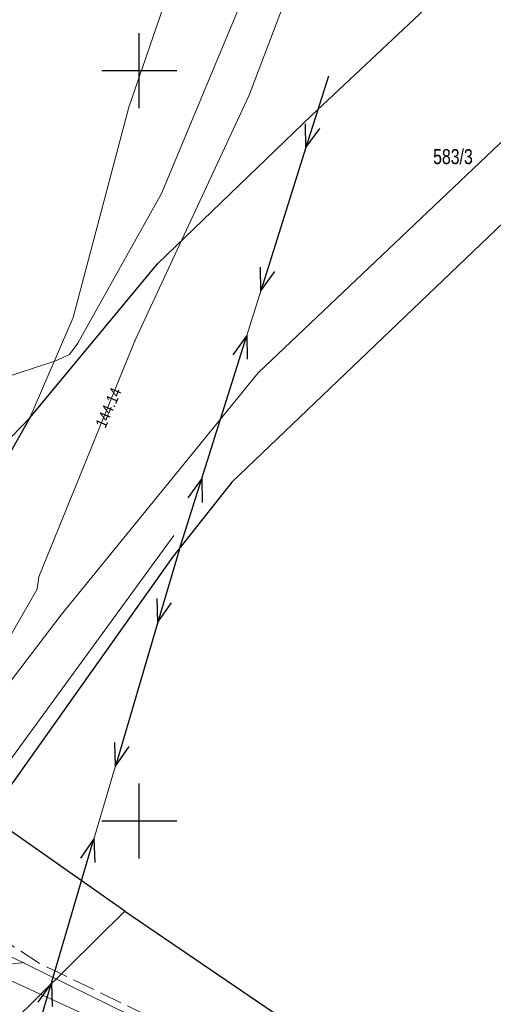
# Model space of a CAD drawing. Header units: metres. Extents: x 5552311 to 5555313, y 5709371 to 5712599.
# Tile 63 of 71: x 5554592 to 5554624, y 5710738 to 5710803. Entities that reach past the tile are written whole.
import ezdxf
from ezdxf.enums import TextEntityAlignment as Align

# ---------------------------------------------------------------- set-up
doc = ezdxf.new("R2010")
doc.units = ezdxf.units.M
doc.header["$MEASUREMENT"] = 0
doc.linetypes.add('1.5_0.5', pattern=[2, 1.5, -0.5])
doc.linetypes.add('suep_nn_500', pattern=[0])
doc.layers.get('0').update_dxf_attribs({"color": 2, "linetype": 'CONTINUOUS', "lineweight": 5})
for name, color, linetype in [('203-punkt graniczny', 7, 'CONTINUOUS'), ('211-numer działki ewidencyjnej', 7, 'CONTINUOUS'), ('218-kontur użytku gruntowego', 60, 'CONTINUOUS'), ('219-działka ewidencyjna', 7, 'CONTINUOUS'), ('jezdnia', 7, 'CONTINUOUS'), ('przewód elektroenergetyczny niskiego napięcia', 7, 'CONTINUOUS'), ('przewód gazowy', 7, 'CONTINUOUS'), ('przewód kanalizacyjny', 7, 'CONTINUOUS'), ('przewód telekomunikacyjny podziemny', 7, 'CONTINUOUS'), ('przewód wodociągowy', 7, 'CONTINUOUS'), ('rzedna', 7, 'CONTINUOUS'), ('rzedna-Atr2', 7, 'CONTINUOUS'), ('Wstawianie ramki sekcyjnej z opisem', 7, 'CONTINUOUS')]:
    doc.layers.add(name, color=color, linetype=linetype)
doc.styles.get("Standard").update_dxf_attribs({"font": 'Working1250', "width": 0.75})

# ---------------------------------------------------------------- blocks, each defined once
blk = doc.blocks.new('203')
at = {"linetype": 'Continuous', "lineweight": 0}
h = blk.add_hatch(color=94, dxfattribs=at)
edge = h.paths.add_edge_path()
edge.add_arc((0, 0), 0.045, 0, 360)
blk = doc.blocks.new('SUEP1')
at = {"color": 0, "linetype": 'Continuous'}
for p, q in [((0, 0), (5, 0)), ((5, 0), (3.5, 0.5)), ((5, 0), (3.5, -0.5)), ((5, 0), (15, 0)), ((15, 0), (13.5, 0.5)), ((15, 0), (13.5, -0.5))]:
    blk.add_line(p, q, dxfattribs=at)
blk = doc.blocks.new('PW01')
at = {"linetype": 'Continuous', "lineweight": 13}
h = blk.add_hatch(color=0, dxfattribs=at)
edge = h.paths.add_edge_path()
edge.add_arc((0, 0), 0.045, 0, 360)
blk = doc.blocks.new('RAMKA500K')
at = {"color": 0}
for p, q in [((197.5, 250), (202.5, 250)), ((200, 247.5), (200, 250)), ((200, 47.5), (200, 52.5)), ((197.5, 50), (202.5, 50)), ((200, 0), (200, 2.5)), ((197.5, 0), (202.5, 0))]:
    blk.add_line(p, q, dxfattribs=at)

msp = doc.modelspace()

# ---------------------------------------------------------------- linework, layer by layer
at = {"layer": '218-kontur użytku gruntowego', "linetype": 'Continuous', "lineweight": 9, "flags": 128}
for points in [[(5554603.88, 5710810.87), (5554599.3, 5710797.57)], [(5554599.3, 5710797.57), (5554595.61, 5710783.55)], [(5554606.17, 5710772.57), (5554625.8, 5710791.33)], [(5554595.61, 5710783.55), (5554592.72, 5710776.86)], [(5554592.72, 5710776.86), (5554582.28, 5710766.06)], [(5554602.23, 5710767.58), (5554606.17, 5710772.57)], [(5554589.98, 5710750.34), (5554602.23, 5710767.58)], [(5554599.04, 5710743.99), (5554589.98, 5710750.34)], [(5554620.91, 5710729.1), (5554599.04, 5710743.99)]]:
    msp.add_lwpolyline(points, dxfattribs=at)
at = {"layer": '219-działka ewidencyjna', "color": 94, "linetype": 'Continuous', "lineweight": 30, "flags": 128}
for points in [[(5554611.51, 5710797.04), (5554629.07, 5710813.54)], [(5554601.23, 5710787.12), (5554611.51, 5710797.04)], [(5554625.8, 5710791.33), (5554606.17, 5710772.57)], [(5554592.72, 5710776.86), (5554601.23, 5710787.12)], [(5554592.72, 5710776.86), (5554569.26, 5710735.43)], [(5554592.72, 5710776.86), (5554582.28, 5710766.06)], [(5554606.17, 5710772.57), (5554602.23, 5710767.58)], [(5554602.23, 5710767.58), (5554589.98, 5710750.34)], [(5554599.04, 5710743.99), (5554589.98, 5710750.34)], [(5554599.04, 5710743.99), (5554589.55, 5710734.63)], [(5554599.04, 5710743.99), (5554620.91, 5710729.1)]]:
    msp.add_lwpolyline(points, dxfattribs=at)
at = {"layer": 'jezdnia', "color": 8, "linetype": '1.5_0.5', "lineweight": 18, "flags": 128}
msp.add_lwpolyline([(5554675.02, 5710691.46), (5554675.69, 5710690.76), (5554676.17, 5710692.67), (5554681.33, 5710687.45), (5554684.23, 5710691.15), (5554695.36, 5710711.8), (5554692.89, 5710709.75), (5554688.79, 5710708.23), (5554685.3, 5710707.19), (5554682.59, 5710706.73), (5554679.42, 5710706.56), (5554677.07, 5710706.43), (5554673.62, 5710706.68), (5554667.97, 5710707.1), (5554662.55, 5710708.19), (5554661.27, 5710709.17), (5554660.58, 5710708.2), (5554651.86, 5710713.22), (5554606.31, 5710734.23), (5554593.33, 5710740.52), (5554591.11, 5710741.96), (5554589.92, 5710742.92), (5554588.72, 5710744.51), (5554587.89, 5710746.28), (5554587.57, 5710747.72), (5554587.63, 5710749.73), (5554580.33, 5710733.32), (5554581.99, 5710734.46), (5554583.51, 5710735.12), (5554585.51, 5710735.55), (5554587.49, 5710735.68), (5554589.5, 5710735.63), (5554591.16, 5710735.36), (5554594.08, 5710733.87), (5554613.33, 5710725.05), (5554619.91, 5710722.39), (5554634.14, 5710716), (5554641.45, 5710712.65), (5554642.78, 5710711.9), (5554643.26, 5710710.31), (5554644.98, 5710710.14), (5554646.64, 5710709.95), (5554647.53, 5710709.5), (5554649.01, 5710707.74), (5554664.55, 5710700.22), (5554665.92, 5710700.33)], close=True, dxfattribs=at)
at = {"layer": 'przewód elektroenergetyczny niskiego napięcia', "color": 1, "linetype": 'suep_nn_500', "lineweight": 18, "flags": 128}
for points in [[(5554602.67, 5710768.04), (5554612.61, 5710799.64)], [(5554612.61, 5710799.64), (5554602.67, 5710768.04)], [(5554592.74, 5710734.42), (5554602.67, 5710768.04)]]:
    msp.add_lwpolyline(points, dxfattribs=at)
at = {"layer": 'przewód gazowy', "color": 40, "linetype": 'Continuous', "lineweight": 18, "flags": 128}
msp.add_lwpolyline([(5554693.69, 5710840.4), (5554693.07, 5710840.68), (5554692.3, 5710841.59), (5554689.54, 5710848.08), (5554688.25, 5710851.17), (5554675.15, 5710846.3), (5554664.7, 5710843.7), (5554655.61, 5710840.52), (5554646.69, 5710835.77), (5554637.07, 5710829.77), (5554628.16, 5710825.91), (5554627.41, 5710825.86), (5554619.51, 5710818.87), (5554615.12, 5710814.39), (5554612.57, 5710810.84), (5554611.64, 5710809.23), (5554609.79, 5710804.87), (5554607.33, 5710798.36), (5554599.72, 5710781.99), (5554593.32, 5710766.26), (5554593.2, 5710765.44), (5554582.94, 5710747.6), (5554582.53, 5710746.9), (5554580.08, 5710742.63)], dxfattribs=at)
at = {"layer": 'przewód kanalizacyjny', "color": 34, "linetype": 'Continuous', "lineweight": 18, "flags": 128}
for points in [[(5554684.73, 5710687.89), (5554674.71, 5710696.38), (5554663.18, 5710704.13), (5554652.81, 5710710.81), (5554636.55, 5710719.56), (5554611.5, 5710731.11), (5554600.64, 5710736.44), (5554580.43, 5710746.37)], [(5554577.27, 5710740.93), (5554589.51, 5710740.23), (5554609.75, 5710730.96)], [(5554592.34, 5710740.56), (5554589.51, 5710740.23)]]:
    msp.add_lwpolyline(points, dxfattribs=at)
at = {"layer": 'przewód telekomunikacyjny podziemny', "color": 30, "linetype": 'Continuous', "lineweight": 18, "flags": 128}
for points in [[(5554753.92, 5710904.95), (5554753.54, 5710901.37), (5554743.57, 5710891.01), (5554735.83, 5710881.98), (5554731.6, 5710872), (5554722.18, 5710863.67), (5554700.26, 5710846.81), (5554662.35, 5710825.56), (5554640.94, 5710811.21), (5554607.93, 5710779.86), (5554594.79, 5710763.74), (5554586.35, 5710752.68), (5554579.43, 5710738.95), (5554575.97, 5710728.64), (5554572.06, 5710709.02), (5554571.43, 5710706.16), (5554571.35, 5710694.58), (5554572.31, 5710691.69), (5554574.4, 5710692.69), (5554574.1, 5710694.64), (5554571.48, 5710700.1)], [(5554574.4, 5710692.69), (5554574.22, 5710703.95), (5554577.37, 5710721.13), (5554579.26, 5710728.31), (5554581.49, 5710733.37), (5554586.83, 5710747.81), (5554602.32, 5710769.01)]]:
    msp.add_lwpolyline(points, dxfattribs=at)
at = {"layer": 'przewód wodociągowy', "color": 5, "linetype": 'Continuous', "lineweight": 18, "flags": 128}
msp.add_lwpolyline([(5554548.12, 5710800.75), (5554565.92, 5710773.65), (5554580.91, 5710776.23), (5554594.37, 5710780.63), (5554595.35, 5710781.08), (5554595.91, 5710781.84), (5554601.48, 5710791.82), (5554610.31, 5710812.98), (5554610.32, 5710812.97), (5554614.39, 5710822.74), (5554620.02, 5710826.05), (5554626.59, 5710828.9), (5554626.59, 5710828.89), (5554641.8, 5710836.05), (5554655.05, 5710840.58), (5554667.94, 5710844.7), (5554680.59, 5710848.59), (5554682.8, 5710849.32), (5554685.39, 5710850.22)], dxfattribs=at)

# ---------------------------------------------------------------- block references
at = {"layer": '203-punkt graniczny', "color": 8, "linetype": 'Continuous', "lineweight": 18}
for p in [(5554611.51, 5710797.04), (5554601.23, 5710787.12), (5554592.72, 5710776.86), (5554606.17, 5710772.57), (5554602.23, 5710767.58), (5554599.04, 5710743.99)]:
    msp.add_blockref('203', p, dxfattribs=at)
at = {"layer": 'przewód elektroenergetyczny niskiego napięcia', "color": 1, "linetype": 'Continuous', "lineweight": 18}
for p, rotation in [((5554612.61, 5710799.64), 252.539), ((5554602.67, 5710768.04), 72.539), ((5554602.67, 5710768.04), 253.545), ((5554592.74, 5710734.42), 73.545)]:
    msp.add_blockref('SUEP1', p, dxfattribs=dict(at, rotation=rotation))
at = {"layer": 'rzedna', "color": 40, "linetype": 'Continuous', "lineweight": 18}
msp.add_blockref('PW01', (5554599.72, 5710781.99), dxfattribs=at)
at = {"layer": 'Wstawianie ramki sekcyjnej z opisem', "color": 8, "linetype": 'Continuous', "lineweight": 13}
for p in [(5554400, 5710750), (5554400, 5710750), (5554400, 5710750), (5554400, 5710750), (5554400, 5710500), (5554400, 5710500), (5554400, 5710500), (5554400, 5710500)]:
    msp.add_blockref('RAMKA500K', p, dxfattribs=at)

# ---------------------------------------------------------------- texts
at = {"layer": '211-numer działki ewidencyjnej', "color": 94, "linetype": 'Continuous', "lineweight": 30, "width": 0.79}
msp.add_text('583/3', height=1, dxfattribs=at).set_placement((5554619.59, 5710794.77), align=Align.TOP_LEFT)
at = {"layer": 'rzedna-Atr2', "color": 40, "lineweight": 5, "width": 0.9}
msp.add_text('144.14', height=0.75, rotation=66.544, dxfattribs=at).set_placement((5554597.4, 5710776.27), align=Align.MIDDLE_LEFT)

doc.saveas('drawing.dxf')
